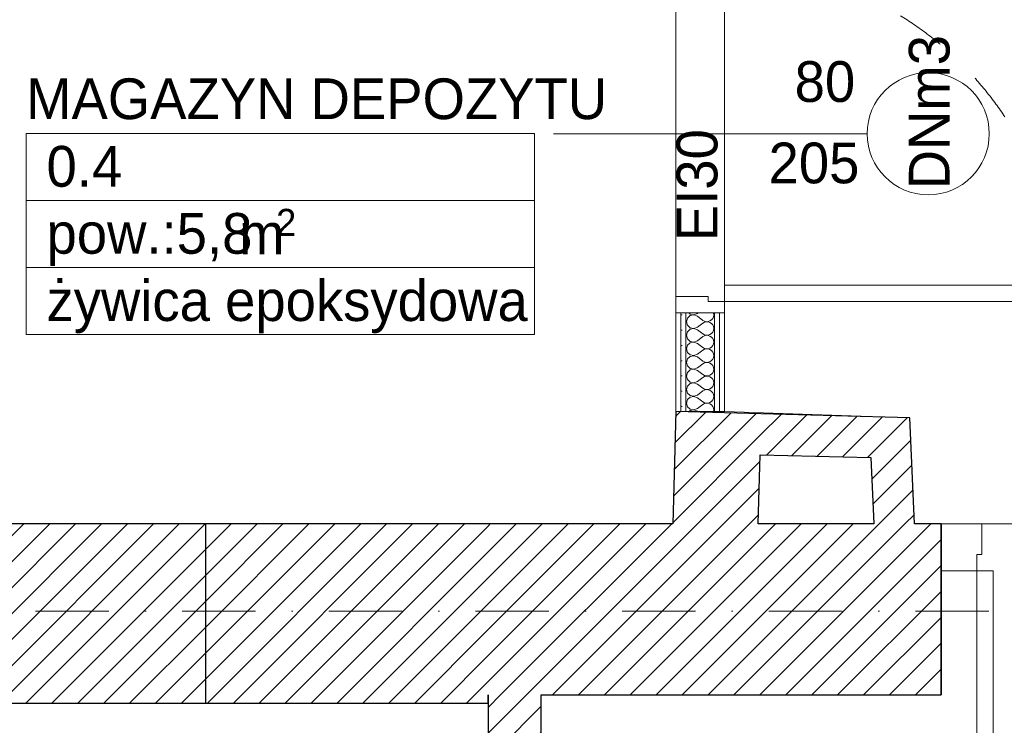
# Model space of a CAD drawing. Header units: millimetres. Extents: x -140780 to 266886, y -104422 to 233759.
# Tile 69 of 104: x 214600 to 217018, y 115092 to 116825. Entities that reach past the tile are written whole.
import ezdxf
from ezdxf.enums import TextEntityAlignment as Align

# ---------------------------------------------------------------- set-up
doc = ezdxf.new("R2010")
doc.units = ezdxf.units.MM
doc.header["$MEASUREMENT"] = 0
doc.linetypes.add('Kropki i Kreski', pattern=[360, 180, -90, 0, -90])
doc.linetypes.add('Przerywana', pattern=[240, 120, -120])
for name, color, linetype in [('Drzwi ArchiCAD', 7, 'Continuous'), ('Konstrukcja - Siatki mod', 7, 'Continuous'), ('KR_INW', 7, 'Continuous'), ('ROZBUDOWA_NOWE_DZIAŁOWE', 7, 'Continuous'), ('STREFA_NOWE_POM', 7, 'Continuous'), ('Znaczniki drzwi ArchiCADa', 7, 'Continuous')]:
    doc.layers.add(name, color=color, linetype=linetype)
for name, color, linetype, lineweight, true_color in [('Drzwi ArchiCAD_Nr_pióra__24', 7, 'Continuous', 15, 0x029e21), ('Drzwi ArchiCAD_Nr_pióra__4', 7, 'Continuous', 13, 0x029e21), ('Konstrukcja - Siatki mod_Nr_pióra__48', 7, 'Continuous', 15, 0xa80f02), ('ROZBUDOWA_NOWE_DZIAŁOWE_Nr_pióra__24', 7, 'Continuous', 15, 0x029e21), ('ROZBUDOWA_NOWE_DZIAŁOWE_Nr_pióra__4', 7, 'Continuous', 13, 0x029e21), ('ROZBUDOWA_NOWE_DZIAŁOWE_Nr_pióra__67', 7, 'Continuous', 13, 0x6a6a6a), ('Znaczniki drzwi ArchiCADa_Nr_pióra__4', 7, 'Continuous', 13, 0x029e21)]:
    doc.layers.add(name, color=color, linetype=linetype, lineweight=lineweight, true_color=true_color)
for name, color, linetype, lineweight in [('Drzwi ArchiCAD_Nr_pióra__27', 7, 'Continuous', 25), ('Drzwi ArchiCAD_Nr_pióra__47', 7, 'Continuous', 15), ('KR_INW_Nr_pióra__101', 252, 'Continuous', 5), ('KR_INW_Nr_pióra__27', 7, 'Continuous', 25), ('Metryczki pomieszczeń ArchiCADa_Nr_pióra__1', 7, 'Continuous', 13), ('ROZBUDOWA_NOWE_DZIAŁOWE_Nr_pióra__27', 7, 'Continuous', 25), ('ROZBUDOWA_NOWE_DZIAŁOWE_Nr_pióra__47', 7, 'Continuous', 15), ('STREFA_NOWE_POM_Nr_pióra__121', 255, 'Continuous', 0)]:
    doc.layers.add(name, color=color, linetype=linetype, lineweight=lineweight)
doc.styles.add('GENERATED_STYLE_1', font='txt')
doc.styles.add('GENERATED_STYLE_2', font='txt')
pattern_1 = [(45, (0, 0), (-31.819804, 31.819804), [])]
pattern_2 = [(0, (0, 0), (0, 37.5), [0, -37.5])]

# ---------------------------------------------------------------- blocks, each defined once
blk = doc.blocks.new('MAGAZYN DEPOZYTU_0.4_4', base_point=(215239.9, 116381.1))
at = {"layer": 'Metryczki pomieszczeń ArchiCADa_Nr_pióra__1', "linetype": 'Continuous'}
for p, q in [((214615.9, 116545.8), (215863.9, 116545.8)), ((214615.9, 116381.1), (214615.9, 116545.8)), ((215863.9, 116545.8), (215863.9, 116381.1)), ((215863.9, 116381.1), (214615.9, 116381.1)), ((214615.9, 116381.1), (215863.9, 116381.1)), ((214615.9, 116216.4), (214615.9, 116381.1)), ((215863.9, 116381.1), (215863.9, 116216.4)), ((215863.9, 116216.4), (214615.9, 116216.4)), ((214615.9, 116216.4), (215863.9, 116216.4)), ((214615.9, 116051.7), (214615.9, 116216.4)), ((215863.9, 116216.4), (215863.9, 116051.7)), ((215863.9, 116051.7), (214615.9, 116051.7))]:
    blk.add_line(p, q, dxfattribs=at)
at = {"layer": 'Metryczki pomieszczeń ArchiCADa_Nr_pióra__1'}
for tag, height, style, p in [('ROOM_NAME', 100, 'GENERATED_STYLE_2', (214615.9, 116680.9)), ('ROOM_NUMBER', 100, 'GENERATED_STYLE_1', (214665.9, 116515)), ('DUMMY_386', 66.7, 'GENERATED_STYLE_1', (215229.6, 116360.5)), ('ROOM_AREA', 100, 'GENERATED_STYLE_1', (214665.9, 116350.3)), ('DUMMY_385', 100, 'GENERATED_STYLE_1', (215101.6, 116348.8)), ('basec', 100, 'GENERATED_STYLE_1', (214665.9, 116185.1))]:
    blk.add_attdef(tag, text='', height=height, dxfattribs=dict(at, style=style)).set_placement(p, align=Align.TOP_LEFT)
blk = doc.blocks.new('Ściana_8', base_point=(215880.3, 113397.6))
at = {"layer": 'KR_INW_Nr_pióra__101', "linetype": 'Continuous'}
h = blk.add_hatch(dxfattribs=at)
h.set_pattern_fill('Cegła_licówka', color=256, style=0, pattern_type=2)
h.set_pattern_definition(pattern_1)
h.paths.add_polyline_path([(215880.3, 113397.6), (215880.3, 115166.8), (215750.3, 115166.8), (215750.3, 113397.6)])
at = {"layer": 'KR_INW_Nr_pióra__27', "linetype": 'Continuous', "flags": 128}
for points in [[(215750.3, 115166.8), (215750.3, 113397.6)], [(215880.3, 113397.6), (215880.3, 115166.8)]]:
    blk.add_lwpolyline(points, dxfattribs=at)
blk = doc.blocks.new('Ściana_10', base_point=(216203.5, 115586.8))
at = {"layer": 'KR_INW_Nr_pióra__101', "linetype": 'Continuous'}
h = blk.add_hatch(dxfattribs=at)
h.set_pattern_fill('Cegła_licówka', color=256, style=0, pattern_type=2)
h.set_pattern_definition(pattern_1)
h.paths.add_polyline_path([(216413.5, 115586.8), (216420.8, 115856.8), (216210.8, 115862.5), (216203.5, 115586.8)])
at = {"layer": 'KR_INW_Nr_pióra__27', "linetype": 'Continuous', "flags": 128}
for points in [[(216210.8, 115862.5), (216203.5, 115586.8)], [(216420.8, 115856.8), (216210.8, 115862.5)], [(216420.8, 115856.8), (216420.8, 115856.8)], [(216413.5, 115586.8), (216418.1, 115756.8)]]:
    blk.add_lwpolyline(points, dxfattribs=at)
blk = doc.blocks.new('Ściana_16', base_point=(215750.3, 115586.8))
at = {"layer": 'KR_INW_Nr_pióra__101', "linetype": 'Continuous'}
h = blk.add_hatch(dxfattribs=at)
h.set_pattern_fill('Cegła_licówka', color=256, style=0, pattern_type=2)
h.set_pattern_definition(pattern_1)
h.paths.add_polyline_path([(215750.3, 115166.8), (216862.4, 115166.8), (216862.4, 115586.8), (215750.3, 115586.8)])
at = {"layer": 'KR_INW_Nr_pióra__27', "linetype": 'Continuous', "flags": 128}
for points in [[(216203.5, 115586.8), (215750.3, 115586.8)], [(216697.3, 115586.8), (216413.5, 115586.8)], [(216862.4, 115586.8), (216797.4, 115586.8)], [(216862.4, 115166.8), (216862.4, 115586.8)], [(215880.3, 115166.8), (216862.4, 115166.8)]]:
    blk.add_lwpolyline(points, dxfattribs=at)
blk = doc.blocks.new('Ściana_28', base_point=(216210.8, 115862.5))
at = {"layer": 'KR_INW_Nr_pióra__101', "linetype": 'Continuous'}
h = blk.add_hatch(dxfattribs=at)
h.set_pattern_fill('Cegła_licówka', color=256, style=0, pattern_type=2)
h.set_pattern_definition(pattern_1)
h.paths.add_polyline_path([(216418.1, 115756.8), (216690, 115749.5), (216785.8, 115846.9), (216420.8, 115856.8)])
at = {"layer": 'KR_INW_Nr_pióra__27', "linetype": 'Continuous', "flags": 128}
for points in [[(216785.8, 115846.9), (216420.8, 115856.8)], [(216418.1, 115756.8), (216690, 115749.5)]]:
    blk.add_lwpolyline(points, dxfattribs=at)
blk = doc.blocks.new('Ściana_29', base_point=(216785.8, 115846.9))
at = {"layer": 'KR_INW_Nr_pióra__101', "linetype": 'Continuous'}
h = blk.add_hatch(dxfattribs=at)
h.set_pattern_fill('Cegła_licówka', color=256, style=0, pattern_type=2)
h.set_pattern_definition(pattern_1)
h.paths.add_polyline_path([(216690, 115749.5), (216697.3, 115586.8), (216797.4, 115586.8), (216785.8, 115846.9)])
at = {"layer": 'KR_INW_Nr_pióra__27', "linetype": 'Continuous', "flags": 128}
for points in [[(216797.4, 115586.8), (216785.8, 115846.9)], [(216690, 115749.5), (216697.3, 115586.8)]]:
    blk.add_lwpolyline(points, dxfattribs=at)
blk = doc.blocks.new('*X458')
at = {"layer": 'ROZBUDOWA_NOWE_DZIAŁOWE_Nr_pióra__4', "linetype": 'Continuous'}
for p, q in [((216246.7, 116098.2), (216240, 116092.1)), ((216243.2, 116105), (216246.7, 116101.8)), ((216246.7, 116101.8), (216255.7, 116100.1)), ((216255.7, 116099.9), (216246.7, 116098.2)), ((216255.7, 116100.1), (216264.2, 116103.3)), ((216264.2, 116096.7), (216255.7, 116099.9)), ((216264.2, 116103.3), (216266.4, 116105)), ((216264.2, 116096.7), (216277.5, 116086.7)), ((216301.7, 116091.2), (216303.5, 116095.4)), ((216303.5, 116104.6), (216303.3, 116105)), ((216304.2, 116100), (216303.5, 116104.6)), ((216303.5, 116095.4), (216304.2, 116100)), ((216240, 116092.1), (216237.5, 116083.3)), ((216237.5, 116083.3), (216240, 116074.6)), ((216240, 116074.6), (216246.7, 116068.4)), ((216264.2, 116070), (216277.5, 116080)), ((216277.5, 116086.7), (216281.5, 116084.4)), ((216281.5, 116082.2), (216277.5, 116080)), ((216281.5, 116084.4), (216286, 116083.4)), ((216286, 116083.3), (216281.5, 116082.2)), ((216286, 116083.4), (216290.6, 116083.6)), ((216290.6, 116083), (216286, 116083.3)), ((216290.6, 116083.6), (216295, 116085.1)), ((216295, 116081.6), (216290.6, 116083)), ((216295, 116085.1), (216298.7, 116087.7)), ((216298.7, 116079), (216295, 116081.6)), ((216298.7, 116087.7), (216301.7, 116091.2)), ((216301.7, 116075.4), (216298.7, 116079)), ((216303.5, 116071.2), (216301.7, 116075.4)), ((216304.2, 116066.7), (216303.5, 116071.2)), ((216240, 116058.8), (216237.5, 116050)), ((216237.5, 116050), (216240, 116041.2)), ((216246.7, 116064.9), (216240, 116058.8)), ((216246.7, 116068.4), (216255.7, 116066.7)), ((216255.7, 116066.6), (216246.7, 116064.9)), ((216255.7, 116066.7), (216264.2, 116070)), ((216264.2, 116063.3), (216255.7, 116066.6)), ((216264.2, 116063.3), (216277.5, 116053.3)), ((216264.2, 116036.7), (216277.5, 116046.7)), ((216277.5, 116053.3), (216281.5, 116051.1)), ((216281.5, 116048.9), (216277.5, 116046.7)), ((216281.5, 116051.1), (216286, 116050.1)), ((216286, 116049.9), (216281.5, 116048.9)), ((216286, 116050.1), (216290.6, 116050.3)), ((216290.6, 116049.7), (216286, 116049.9)), ((216290.6, 116050.3), (216295, 116051.8)), ((216295, 116048.2), (216290.6, 116049.7)), ((216295, 116051.8), (216298.7, 116054.4)), ((216298.7, 116045.6), (216295, 116048.2)), ((216298.7, 116054.4), (216301.7, 116057.9)), ((216301.7, 116057.9), (216303.5, 116062.1)), ((216303.5, 116062.1), (216304.2, 116066.7)), ((216240, 116025.4), (216237.5, 116016.7)), ((216240, 116041.2), (216246.7, 116035.1)), ((216246.7, 116031.6), (216240, 116025.4)), ((216246.7, 116035.1), (216255.7, 116033.4)), ((216255.7, 116033.3), (216246.7, 116031.6)), ((216255.7, 116033.4), (216264.2, 116036.7)), ((216264.2, 116030), (216255.7, 116033.3)), ((216264.2, 116030), (216277.5, 116020)), ((216301.7, 116042.1), (216298.7, 116045.6)), ((216298.7, 116021), (216301.7, 116024.6)), ((216303.5, 116037.9), (216301.7, 116042.1)), ((216301.7, 116024.6), (216303.5, 116028.8)), ((216304.2, 116033.3), (216303.5, 116037.9)), ((216303.5, 116028.8), (216304.2, 116033.3)), ((216237.5, 116016.7), (216240, 116007.9)), ((216240, 116007.9), (216246.7, 116001.8)), ((216246.7, 115998.2), (216240, 115992.1)), ((216246.7, 116001.8), (216255.7, 116000.1)), ((216255.7, 115999.9), (216246.7, 115998.2)), ((216255.7, 116000.1), (216264.2, 116003.3)), ((216264.2, 115996.7), (216255.7, 115999.9)), ((216264.2, 116003.3), (216277.5, 116013.3)), ((216277.5, 116020), (216281.5, 116017.8)), ((216281.5, 116015.6), (216277.5, 116013.3)), ((216281.5, 116017.8), (216286, 116016.7)), ((216286, 116016.6), (216281.5, 116015.6)), ((216286, 116016.7), (216290.6, 116017)), ((216290.6, 116016.4), (216286, 116016.6)), ((216290.6, 116017), (216295, 116018.4)), ((216295, 116014.9), (216290.6, 116016.4)), ((216295, 116018.4), (216298.7, 116021)), ((216298.7, 116012.3), (216295, 116014.9)), ((216301.7, 116008.8), (216298.7, 116012.3)), ((216303.5, 116004.6), (216301.7, 116008.8)), ((216304.2, 116000), (216303.5, 116004.6)), ((216303.5, 115995.4), (216304.2, 116000)), ((216240, 115992.1), (216237.5, 115983.3)), ((216237.5, 115983.3), (216240, 115974.6)), ((216240, 115974.6), (216246.7, 115968.4)), ((216264.2, 115996.7), (216277.5, 115986.7)), ((216264.2, 115970), (216277.5, 115980)), ((216277.5, 115986.7), (216281.5, 115984.4)), ((216281.5, 115982.2), (216277.5, 115980)), ((216281.5, 115984.4), (216286, 115983.4)), ((216286, 115983.3), (216281.5, 115982.2)), ((216286, 115983.4), (216290.6, 115983.6)), ((216290.6, 115983), (216286, 115983.3)), ((216290.6, 115983.6), (216295, 115985.1)), ((216295, 115981.6), (216290.6, 115983)), ((216295, 115985.1), (216298.7, 115987.7)), ((216298.7, 115979), (216295, 115981.6)), ((216298.7, 115987.7), (216301.7, 115991.2)), ((216301.7, 115975.4), (216298.7, 115979)), ((216301.7, 115991.2), (216303.5, 115995.4)), ((216303.5, 115971.2), (216301.7, 115975.4)), ((216240, 115958.8), (216237.5, 115950)), ((216237.5, 115950), (216240, 115941.2)), ((216246.7, 115964.9), (216240, 115958.8)), ((216246.7, 115968.4), (216255.7, 115966.7)), ((216255.7, 115966.6), (216246.7, 115964.9)), ((216255.7, 115966.7), (216264.2, 115970)), ((216264.2, 115963.3), (216255.7, 115966.6)), ((216264.2, 115963.3), (216277.5, 115953.3)), ((216277.5, 115953.3), (216281.5, 115951.1)), ((216281.5, 115951.1), (216286, 115950.1)), ((216286, 115949.9), (216281.5, 115948.9)), ((216286, 115950.1), (216290.6, 115950.3)), ((216290.6, 115949.7), (216286, 115949.9)), ((216290.6, 115950.3), (216295, 115951.8)), ((216295, 115951.8), (216298.7, 115954.4)), ((216298.7, 115954.4), (216301.7, 115957.9)), ((216301.7, 115957.9), (216303.5, 115962.1)), ((216304.2, 115966.7), (216303.5, 115971.2)), ((216303.5, 115962.1), (216304.2, 115966.7)), ((216240, 115941.2), (216246.7, 115935.1)), ((216246.7, 115931.6), (216240, 115925.4)), ((216246.7, 115935.1), (216255.7, 115933.4)), ((216255.7, 115933.3), (216246.7, 115931.6)), ((216255.7, 115933.4), (216264.2, 115936.7)), ((216264.2, 115930), (216255.7, 115933.3)), ((216264.2, 115936.7), (216277.5, 115946.7)), ((216264.2, 115930), (216277.5, 115920)), ((216281.5, 115948.9), (216277.5, 115946.7)), ((216295, 115948.2), (216290.6, 115949.7)), ((216298.7, 115945.6), (216295, 115948.2)), ((216301.7, 115942.1), (216298.7, 115945.6)), ((216303.5, 115937.9), (216301.7, 115942.1)), ((216301.7, 115924.6), (216303.5, 115928.8)), ((216304.2, 115933.3), (216303.5, 115937.9)), ((216303.5, 115928.8), (216304.2, 115933.3)), ((216240, 115925.4), (216237.5, 115916.7)), ((216237.5, 115916.7), (216240, 115907.9)), ((216240, 115907.9), (216246.7, 115901.8)), ((216246.7, 115901.8), (216255.7, 115900.1)), ((216255.7, 115900.1), (216264.2, 115903.3)), ((216264.2, 115903.3), (216277.5, 115913.3)), ((216277.5, 115920), (216281.5, 115917.8)), ((216281.5, 115915.6), (216277.5, 115913.3)), ((216281.5, 115917.8), (216286, 115916.7)), ((216286, 115916.6), (216281.5, 115915.6)), ((216286, 115916.7), (216290.6, 115917)), ((216290.6, 115916.4), (216286, 115916.6)), ((216290.6, 115917), (216295, 115918.4)), ((216295, 115914.9), (216290.6, 115916.4)), ((216295, 115918.4), (216298.7, 115921)), ((216298.7, 115912.3), (216295, 115914.9)), ((216298.7, 115921), (216301.7, 115924.6)), ((216301.7, 115908.8), (216298.7, 115912.3)), ((216303.5, 115904.6), (216301.7, 115908.8)), ((216304.2, 115900), (216303.5, 115904.6)), ((216240, 115892.1), (216237.5, 115883.3)), ((216237.5, 115883.3), (216240, 115874.6)), ((216246.7, 115898.2), (216240, 115892.1)), ((216255.7, 115899.9), (216246.7, 115898.2)), ((216264.2, 115896.7), (216255.7, 115899.9)), ((216264.2, 115896.7), (216277.5, 115886.7)), ((216264.2, 115870), (216277.5, 115880)), ((216277.5, 115886.7), (216281.5, 115884.4)), ((216281.5, 115882.2), (216277.5, 115880)), ((216281.5, 115884.4), (216286, 115883.4)), ((216286, 115883.3), (216281.5, 115882.2)), ((216286, 115883.4), (216290.6, 115883.6)), ((216290.6, 115883), (216286, 115883.3)), ((216290.6, 115883.6), (216295, 115885.1)), ((216295, 115881.6), (216290.6, 115883)), ((216295, 115885.1), (216298.7, 115887.7)), ((216298.7, 115879), (216295, 115881.6)), ((216298.7, 115887.7), (216301.7, 115891.2)), ((216301.7, 115875.4), (216298.7, 115879)), ((216301.7, 115891.2), (216303.5, 115895.4)), ((216303.5, 115895.4), (216304.2, 115900)), ((216240, 115874.6), (216246.7, 115868.4)), ((216246.7, 115864.9), (216244, 115862.5)), ((216246.7, 115868.4), (216255.7, 115866.7)), ((216255.7, 115866.6), (216246.7, 115864.9)), ((216255.7, 115866.7), (216264.2, 115870)), ((216264.2, 115863.3), (216255.7, 115866.6)), ((216264.2, 115863.3), (216265.3, 115862.5)), ((216303.5, 115871.2), (216301.7, 115875.4)), ((216304.2, 115866.7), (216303.5, 115871.2)), ((216303.6, 115862.5), (216304.2, 115866.7))]:
    blk.add_line(p, q, dxfattribs=at)
blk = doc.blocks.new('Drzwi 19_42')
at = {"layer": 'Drzwi ArchiCAD_Nr_pióra__4', "linetype": 'Continuous'}
for p, q in [((372, 0), (372, 824)), ((372, 824), (412, 824)), ((412, 824), (412, 0)), ((-412, 0), (-440, 0)), ((-440, 0), (-440, -120)), ((-412, -40), (-412, 0)), ((412, 0), (372, 0)), ((440, 0), (412, 0)), ((412, 0), (412, -40)), ((440, -120), (440, 0)), ((-400, -40), (-412, -40)), ((-400, -120), (-400, -40)), ((412, -40), (400, -40)), ((400, -40), (400, -120)), ((-440, -120), (-400, -120)), ((400, -120), (440, -120))]:
    blk.add_line(p, q, dxfattribs=at)
at = {"layer": 'Drzwi ArchiCAD_Nr_pióra__4', "linetype": 'Przerywana'}
blk.add_arc((412, 0), 824, 90, 180, dxfattribs=at)
at = {"layer": 'Drzwi ArchiCAD_Nr_pióra__47', "linetype": 'Continuous'}
for p, q in [((-440, 0), (-440, -12.5)), ((440, 0), (440, -12.5)), ((-440, -12.5), (-440, -25)), ((440, -12.5), (440, -25)), ((-440, -25), (-440, -95)), ((440, -25), (440, -95)), ((-440, -95), (-440, -107.5)), ((440, -95), (440, -107.5)), ((-440, -107.5), (-440, -120)), ((440, -107.5), (440, -120))]:
    blk.add_line(p, q, dxfattribs=at)
blk = doc.blocks.new('Znacznik Wym 19_27')
at = {"layer": 'Znaczniki drzwi ArchiCADa_Nr_pióra__4', "linetype": 'Continuous'}
blk.add_line((0, -470), (0, 300), dxfattribs=at)
for start, end in [(0, 180), (180, 0)]:
    blk.add_arc((0, -620), 150, start, end, dxfattribs=at)
at = {"layer": 'Znaczniki drzwi ArchiCADa_Nr_pióra__4', "style": 'GENERATED_STYLE_2'}
for tag, rotation, p in [('AC_MarkerText_5', 360, (-294.5, -101.7)), ('AC_MarkerText_3', 270, (-182.4, -197.3)), ('AC_MarkerText_2', 270, (17.6, -261.4)), ('AC_WIDO_ID', 360, (-167.1, -671.7))]:
    blk.add_attdef(tag, text='', height=100, rotation=rotation, dxfattribs=at).set_placement(p, align=Align.BOTTOM_LEFT)
blk = doc.blocks.new('Ściana_121', base_point=(216210.8, 115862.5))
at = {"layer": 'ROZBUDOWA_NOWE_DZIAŁOWE_Nr_pióra__24', "linetype": 'Continuous'}
h = blk.add_hatch(dxfattribs=at)
h.set_pattern_fill('Gips', color=256, style=0, pattern_type=2)
h.set_pattern_definition(pattern_2)
h.paths.add_polyline_path([(216210.8, 115862.5), (216223.3, 115862.5), (216223.3, 116105), (216210.8, 116105)])
h = blk.add_hatch(dxfattribs=at)
h.set_pattern_fill('Gips', color=256, style=0, pattern_type=2)
h.set_pattern_definition(pattern_2)
h.paths.add_polyline_path([(216223.3, 116105), (216223.3, 115862.5), (216235.8, 115862.5), (216235.8, 116105)])
h = blk.add_hatch(dxfattribs=at)
h.set_pattern_fill('Gips', color=256, style=0, pattern_type=2)
h.set_pattern_definition(pattern_2)
h.paths.add_polyline_path([(216318.3, 116105), (216305.8, 116105), (216305.8, 115862.5), (216318.3, 115862.5)])
h = blk.add_hatch(dxfattribs=at)
h.set_pattern_fill('Gips', color=256, style=0, pattern_type=2)
h.set_pattern_definition(pattern_2)
h.paths.add_polyline_path([(216318.3, 116105), (216318.3, 115862.5), (216330.8, 115862.5), (216330.8, 116105)])
at = {"layer": 'ROZBUDOWA_NOWE_DZIAŁOWE_Nr_pióra__47', "linetype": 'Continuous'}
for p, q in [((216223.3, 116105), (216210.8, 116105)), ((216235.8, 116105), (216223.3, 116105)), ((216305.8, 116105), (216235.8, 116105)), ((216318.3, 116105), (216305.8, 116105)), ((216330.8, 116105), (216318.3, 116105))]:
    blk.add_line(p, q, dxfattribs=at)
at = {"layer": 'ROZBUDOWA_NOWE_DZIAŁOWE_Nr_pióra__47', "linetype": 'Continuous', "flags": 128}
for points in [[(216210.8, 116105), (216210.8, 115862.5)], [(216330.8, 115862.5), (216330.8, 116105)], [(216210.8, 115862.5), (216330.8, 115862.5)]]:
    blk.add_lwpolyline(points, dxfattribs=at)
at = {"layer": 'ROZBUDOWA_NOWE_DZIAŁOWE_Nr_pióra__67', "linetype": 'Continuous'}
for p, q in [((216223.3, 116105), (216223.3, 115862.5)), ((216235.8, 116105), (216235.8, 115862.5)), ((216305.8, 115862.5), (216305.8, 116105)), ((216318.3, 115862.5), (216318.3, 116105))]:
    blk.add_line(p, q, dxfattribs=at)
at = {"layer": 'Drzwi ArchiCAD', "color": 104, "linetype": 'Continuous', "lineweight": 13, "true_color": 0x029e21, "zscale": 1000, "rotation": 270}
blk.add_blockref('Drzwi 19_42', (216330.8, 116545), dxfattribs=at)
at = {"layer": 'ROZBUDOWA_NOWE_DZIAŁOWE'}
blk.add_blockref('*X458', (0, 0), dxfattribs=at)
at = {"layer": 'Znaczniki drzwi ArchiCADa', "color": 104, "lineweight": 13, "true_color": 0x029e21}
ref = blk.add_blockref('Znacznik Wym 19_27', (216210.8, 116545), dxfattribs=dict(at, rotation=90))
ref.add_attrib('AC_MarkerText_2', '80', dxfattribs={"layer": 'Znaczniki drzwi ArchiCADa_Nr_pióra__4', "color": 104, "true_color": 0x029e21, "height": 100, "rotation": 360, "style": 'GENERATED_STYLE_2'}).set_placement((216502.8, 116593.2), align=Align.BOTTOM_LEFT)
ref.add_attrib('AC_MarkerText_3', '205', dxfattribs={"layer": 'Znaczniki drzwi ArchiCADa_Nr_pióra__4', "color": 104, "true_color": 0x029e21, "height": 100, "rotation": 360, "style": 'GENERATED_STYLE_2'}).set_placement((216438.8, 116393.3), align=Align.BOTTOM_LEFT)
ref.add_attrib('AC_MarkerText_5', 'EI30', dxfattribs={"layer": 'Znaczniki drzwi ArchiCADa_Nr_pióra__4', "color": 104, "true_color": 0x029e21, "height": 100, "rotation": 90, "style": 'GENERATED_STYLE_2'}).set_placement((216343.2, 116281.2), align=Align.BOTTOM_LEFT)
ref.add_attrib('AC_WIDO_ID', 'DNm3', dxfattribs={"layer": 'Znaczniki drzwi ArchiCADa_Nr_pióra__4', "color": 104, "true_color": 0x029e21, "height": 100, "rotation": 90, "style": 'GENERATED_STYLE_2'}).set_placement((216913.2, 116408.6), align=Align.BOTTOM_LEFT)
blk = doc.blocks.new('Ściana_125', base_point=(214176.7, 115146.8))
at = {"layer": 'ROZBUDOWA_NOWE_DZIAŁOWE_Nr_pióra__24', "linetype": 'Continuous'}
h = blk.add_hatch(dxfattribs=at)
h.set_pattern_fill('Cegła_licówka', color=256, style=0, pattern_type=2)
h.set_pattern_definition(pattern_1)
h.paths.add_polyline_path([(214176.7, 115146.8), (215056.7, 115146.8), (215056.7, 115586.8), (214176.7, 115586.8)])
at = {"layer": 'ROZBUDOWA_NOWE_DZIAŁOWE_Nr_pióra__27', "linetype": 'Continuous', "flags": 128}
for points in [[(215056.7, 115586.8), (214176.7, 115586.8)], [(214176.7, 115586.8), (214176.7, 115146.8)], [(215056.7, 115146.8), (215056.7, 115586.8)], [(214176.7, 115146.8), (215056.7, 115146.8)]]:
    blk.add_lwpolyline(points, dxfattribs=at)
blk = doc.blocks.new('Ściana_132', base_point=(215056.7, 115586.8))
at = {"layer": 'KR_INW_Nr_pióra__101', "linetype": 'Continuous'}
h = blk.add_hatch(dxfattribs=at)
h.set_pattern_fill('Cegła_licówka', color=256, style=0, pattern_type=2)
h.set_pattern_definition(pattern_1)
h.paths.add_polyline_path([(215056.7, 115146.8), (215750.3, 115146.8), (215750.3, 115586.8), (215056.7, 115586.8)])
at = {"layer": 'KR_INW_Nr_pióra__27', "linetype": 'Continuous', "flags": 128}
for points in [[(215750.3, 115586.8), (215056.7, 115586.8)], [(215750.3, 115146.8), (215750.3, 115166.8)], [(215056.7, 115146.8), (215750.3, 115146.8)]]:
    blk.add_lwpolyline(points, dxfattribs=at)
blk = doc.blocks.new('Drzwi 19_52')
at = {"layer": 'Drzwi ArchiCAD_Nr_pióra__24', "linetype": 'Continuous'}
for p, q in [((597, 0), (597, 1274)), ((597, 1274), (637, 1274)), ((637, 1274), (637, 0)), ((-637, 0), (-725, 0)), ((-725, 0), (-725, -115)), ((-637, -40), (-637, 0)), ((637, 0), (597, 0)), ((725, 0), (637, 0)), ((637, 0), (637, -40)), ((725, -115), (725, 0)), ((-625, -40), (-637, -40)), ((-625, -115), (-625, -40)), ((637, -40), (625, -40)), ((625, -40), (625, -115)), ((-725, -115), (-625, -115)), ((625, -115), (725, -115))]:
    blk.add_line(p, q, dxfattribs=at)
at = {"layer": 'Drzwi ArchiCAD_Nr_pióra__27', "linetype": 'Continuous'}
for p, q in [((-725, -115), (-725, 0)), ((725, -115), (725, 0))]:
    blk.add_line(p, q, dxfattribs=at)
at = {"layer": 'Drzwi ArchiCAD_Nr_pióra__4', "linetype": 'Przerywana'}
blk.add_arc((637, 0), 1274, 90, 180, dxfattribs=at)
blk = doc.blocks.new('Znacznik Wym 19_32')
at = {"layer": 'Znaczniki drzwi ArchiCADa_Nr_pióra__4', "linetype": 'Continuous'}
blk.add_line((0, -770), (0, 300), dxfattribs=at)
for start, end in [(0, 180), (180, 0)]:
    blk.add_arc((0, -920), 150, start, end, dxfattribs=at)
at = {"layer": 'Znaczniki drzwi ArchiCADa_Nr_pióra__4', "style": 'GENERATED_STYLE_2'}
for tag, rotation, p in [('AC_MarkerText_2', 90, (-17.6, -689.3)), ('AC_MarkerText_3', 90, (182.4, -689.3)), ('AC_WIDO_ID', 360, (-167.1, -970))]:
    blk.add_attdef(tag, text='', height=100, rotation=rotation, dxfattribs=at).set_placement(p, align=Align.BOTTOM_LEFT)
blk = doc.blocks.new('Ściana_135', base_point=(216862.4, 115586.8))
at = {"layer": 'ROZBUDOWA_NOWE_DZIAŁOWE_Nr_pióra__27', "linetype": 'Continuous'}
for p, q in [((216862.4, 115586.8), (216862.4, 115471.8)), ((218312.4, 115586.8), (218312.4, 115471.8)), ((216862.4, 115471.8), (216862.4, 115166.8)), ((218312.4, 115471.8), (218312.4, 115166.8))]:
    blk.add_line(p, q, dxfattribs=at)
at = {"layer": 'Drzwi ArchiCAD', "linetype": 'Continuous', "zscale": 1000, "rotation": 180}
blk.add_blockref('Drzwi 19_52', (217587.4, 115471.8), dxfattribs=at)
at = {"layer": 'Znaczniki drzwi ArchiCADa', "color": 104, "lineweight": 13, "true_color": 0x029e21}
ref = blk.add_blockref('Znacznik Wym 19_32', (217587.4, 115586.8), dxfattribs=at)
ref.add_attrib('AC_MarkerText_2', '125', dxfattribs={"layer": 'Znaczniki drzwi ArchiCADa_Nr_pióra__4', "color": 104, "true_color": 0x029e21, "height": 100, "rotation": 90, "style": 'GENERATED_STYLE_2'}).set_placement((217569.7, 114897.4), align=Align.BOTTOM_LEFT)
ref.add_attrib('AC_MarkerText_3', '205', dxfattribs={"layer": 'Znaczniki drzwi ArchiCADa_Nr_pióra__4', "color": 104, "true_color": 0x029e21, "height": 100, "rotation": 90, "style": 'GENERATED_STYLE_2'}).set_placement((217769.7, 114897.4), align=Align.BOTTOM_LEFT)
ref.add_attrib('AC_WIDO_ID', 'DNm1', dxfattribs={"layer": 'Znaczniki drzwi ArchiCADa_Nr_pióra__4', "color": 104, "true_color": 0x029e21, "height": 100, "rotation": 360, "style": 'GENERATED_STYLE_2'}).set_placement((217420.3, 114616.8), align=Align.BOTTOM_LEFT)
blk = doc.blocks.new('Standardowy znacznik siatki_10')
at = {"layer": 'Konstrukcja - Siatki mod_Nr_pióra__48', "linetype": 'Kropki i Kreski'}
blk.add_line((1000, 0), (72912, 0), dxfattribs=at)

msp = doc.modelspace()

# ---------------------------------------------------------------- linework, layer by layer
at = {"layer": 'STREFA_NOWE_POM_Nr_pióra__121', "linetype": 'Continuous', "flags": 128}
for points in [[(216330.8, 115862.5), (216785.8, 115846.9), (216797.4, 115586.8), (220688.1, 115586.8), (220678.8, 116587.4), (221330.1, 116604.7), (221330.1, 121138), (216330.8, 121145.6)], [(216210.8, 117086.8), (212316.5, 117086.8), (212316.5, 115826.1), (212310.6, 115586.8), (214176.7, 115586.8), (215056.7, 115586.8), (215750.3, 115586.8), (216203.5, 115586.8), (216210.8, 115862.5)], [(214351, 115146.8), (214176.7, 115146.8), (212299.9, 115146.8), (212299.9, 115147.1), (209976.4, 115147.1), (209095, 115147.1), (209110.2, 113397.6), (209438.1, 113397.6), (210318.1, 113397.6), (215750.3, 113397.6), (215750.3, 115146.8), (215056.7, 115146.8)]]:
    msp.add_lwpolyline(points, close=True, dxfattribs=at)

# ---------------------------------------------------------------- block references
at = {"layer": 'Konstrukcja - Siatki mod', "color": 8, "linetype": 'Continuous', "lineweight": 13, "zscale": 1000}
msp.add_blockref('Standardowy znacznik siatki_10', (177989.3, 115372.2), dxfattribs=at)
at = {"layer": 'KR_INW'}
for name, p in [('Ściana_10', (216203.5, 115586.8)), ('Ściana_28', (216210.8, 115862.5)), ('Ściana_29', (216785.8, 115846.9)), ('Ściana_132', (215056.7, 115586.8)), ('Ściana_16', (215750.3, 115586.8)), ('Ściana_8', (215880.3, 113397.6))]:
    msp.add_blockref(name, p, dxfattribs=at)
at = {"layer": 'ROZBUDOWA_NOWE_DZIAŁOWE'}
for name, p in [('Ściana_121', (216210.8, 115862.5)), ('Ściana_135', (216862.4, 115586.8)), ('Ściana_125', (214176.7, 115146.8))]:
    msp.add_blockref(name, p, dxfattribs=at)
at = {"layer": 'STREFA_NOWE_POM', "linetype": 'Continuous'}
ref = msp.add_blockref('MAGAZYN DEPOZYTU_0.4_4', (215239.9, 116381.1), dxfattribs=at)
ref.add_attrib('ROOM_NAME', 'MAGAZYN DEPOZYTU', dxfattribs={"layer": 'Metryczki pomieszczeń ArchiCADa_Nr_pióra__1', "color": 7, "height": 100, "style": 'GENERATED_STYLE_2'}).set_placement((214615.9, 116680.9), align=Align.TOP_LEFT)
ref.add_attrib('ROOM_NUMBER', '0.4', dxfattribs={"layer": 'Metryczki pomieszczeń ArchiCADa_Nr_pióra__1', "color": 7, "height": 100, "style": 'GENERATED_STYLE_1'}).set_placement((214665.9, 116515), align=Align.TOP_LEFT)
ref.add_attrib('ROOM_AREA', 'pow.:5,8', dxfattribs={"layer": 'Metryczki pomieszczeń ArchiCADa_Nr_pióra__1', "color": 7, "height": 100, "style": 'GENERATED_STYLE_1'}).set_placement((214665.9, 116350.3), align=Align.TOP_LEFT)
ref.add_attrib('basec', 'żywica epoksydowa', dxfattribs={"layer": 'Metryczki pomieszczeń ArchiCADa_Nr_pióra__1', "color": 7, "height": 100, "style": 'GENERATED_STYLE_1'}).set_placement((214665.9, 116185.1), align=Align.TOP_LEFT)
ref.add_attrib('DUMMY_385', ' m', dxfattribs={"layer": 'Metryczki pomieszczeń ArchiCADa_Nr_pióra__1', "color": 7, "height": 100, "style": 'GENERATED_STYLE_1'}).set_placement((215101.6, 116348.8), align=Align.TOP_LEFT)
ref.add_attrib('DUMMY_386', '2', dxfattribs={"layer": 'Metryczki pomieszczeń ArchiCADa_Nr_pióra__1', "color": 7, "height": 66.7, "style": 'GENERATED_STYLE_1'}).set_placement((215229.6, 116360.5), align=Align.TOP_LEFT)

doc.saveas('drawing.dxf')
